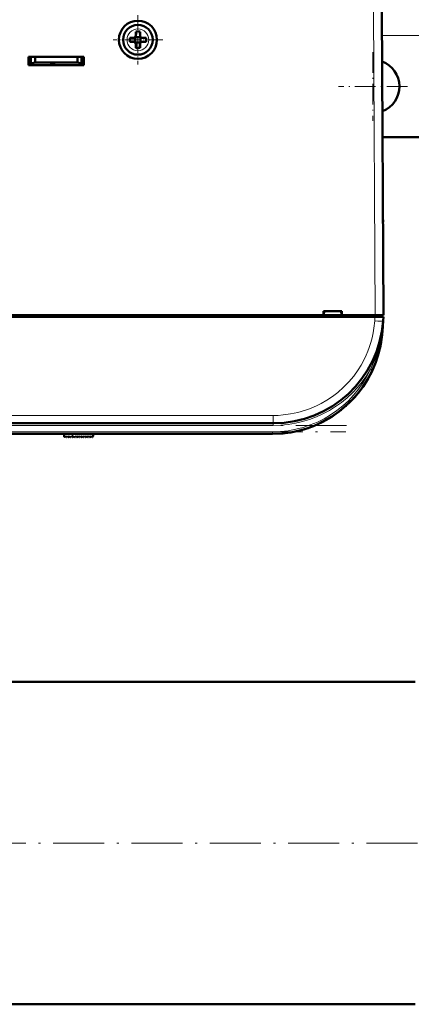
# Model space of a CAD drawing. Extents: x -1358 to 1757, y -1516 to 612.
# Tile 7 of 82: x 323 to 416, y -1511 to -1279. Entities that reach past the tile are written whole.
import ezdxf

# ---------------------------------------------------------------- set-up
doc = ezdxf.new("R2010")
doc.units = 0
doc.linetypes.add('DASHDOT', pattern=[18.5, 12, -3, 0.5, -3])

msp = doc.modelspace()

# ---------------------------------------------------------------- linework, layer by layer
at = {"color": 7, "linetype": 'DASHDOT', "lineweight": 18, "ltscale": 0.292499}
msp.add_line((351.29, -1277.67), (351.29, -1289.37), dxfattribs=at)
at = {"color": 7, "lineweight": 18}
for p, q in [((406.91, -1276.47), (407.29, -1348.52)), ((351.31, -1280.95), (351.29, -1280.95)), ((436.79, -1282.52), (408.94, -1282.52)), ((348.72, -1283.5), (348.72, -1283.52)), ((353.86, -1283.55), (353.86, -1283.52)), ((351.27, -1286.09), (351.29, -1286.09)), ((407.2, -1349.84), (407.27, -1348.92)), ((407.3, -1348.52), (407.3, -1348.92)), ((409.2, -1349.89), (409.2, -1349.84)), ((406.21, -1361.28), (406.53, -1361.43)), ((406.53, -1361.43), (406.66, -1361.49)), ((210.32, -1372.16), (383.26, -1372.16)), ((383.26, -1372.16), (383.26, -1374.02)), ((383.26, -1374.52), (210.32, -1374.52)), ((383.26, -1374.52), (383.26, -1374.02)), ((210.49, -1376.02), (383.09, -1376.02)), ((335.86, -1377.25), (335.8, -1376.52)), ((383.09, -1376.02), (383.09, -1376.52))]:
    msp.add_line(p, q, dxfattribs=at)
at = {"color": 7, "lineweight": 50}
for p, q in [((408.91, -1276.47), (409.29, -1348.52)), ((350.79, -1281.6), (350.79, -1282.52)), ((351.79, -1281.6), (351.79, -1282.52)), ((350.29, -1283.02), (349.37, -1283.02)), ((350.29, -1284.02), (349.37, -1284.02)), ((350.66, -1282.89), (350.64, -1282.88)), ((350.66, -1284.16), (350.64, -1284.17)), ((351.93, -1282.89), (350.66, -1282.89)), ((350.66, -1284.16), (350.66, -1282.89)), ((351.93, -1284.16), (350.66, -1284.16)), ((350.79, -1285.44), (350.79, -1284.52)), ((351.79, -1285.44), (351.79, -1284.52)), ((351.94, -1282.88), (351.93, -1282.89)), ((351.93, -1282.89), (351.93, -1284.16)), ((351.93, -1284.16), (351.94, -1284.17)), ((352.29, -1283.02), (353.21, -1283.02)), ((353.21, -1284.02), (352.29, -1284.02)), ((325.49, -1289.52), (325.49, -1287.52)), ((325.49, -1287.52), (338.49, -1287.52)), ((325.49, -1289.02), (325.99, -1289.02)), ((338.49, -1289.52), (325.49, -1289.52)), ((325.99, -1287.52), (325.99, -1289.08)), ((325.99, -1289.08), (326.99, -1288.91)), ((325.99, -1289.52), (325.99, -1289.08)), ((330.59, -1289.52), (325.99, -1289.52)), ((326.99, -1288.91), (326.99, -1287.52)), ((326.99, -1288.91), (336.99, -1288.91)), ((330.59, -1289.52), (330.59, -1289.31)), ((330.59, -1289.31), (330.59, -1289.52)), ((331.79, -1289.31), (330.59, -1289.31)), ((330.59, -1289.31), (330.59, -1289.52)), ((331.79, -1289.52), (331.79, -1289.31)), ((337.99, -1289.52), (331.79, -1289.52)), ((336.99, -1287.52), (336.99, -1288.91)), ((336.99, -1288.91), (337.99, -1289.08)), ((337.99, -1287.52), (337.99, -1289.08)), ((337.99, -1289.02), (338.49, -1289.02)), ((337.99, -1289.08), (337.99, -1289.52)), ((338.49, -1287.52), (338.49, -1289.52)), ((426.79, -1306.52), (409.07, -1306.52)), ((409.18, -1326.52), (409.17, -1325.97)), ((395.14, -1348.52), (395.14, -1347.52)), ((395.14, -1347.52), (399.44, -1347.52)), ((395.29, -1347.52), (395.23, -1348.52)), ((395.29, -1347.52), (395.23, -1348.52)), ((399.29, -1347.52), (399.36, -1348.52)), ((399.44, -1347.52), (399.44, -1348.52)), ((407.27, -1348.92), (186.31, -1348.92)), ((300.44, -1348.52), (395.14, -1348.52)), ((395.14, -1348.52), (395.23, -1348.52)), ((395.19, -1348.52), (399.39, -1348.52)), ((399.35, -1348.52), (395.23, -1348.52)), ((399.36, -1348.52), (399.44, -1348.52)), ((399.44, -1348.52), (407.29, -1348.52)), ((407.27, -1348.92), (409.26, -1348.92)), ((407.29, -1348.52), (409.29, -1348.52)), ((407.3, -1348.52), (408.99, -1348.52)), ((408.99, -1348.92), (408.99, -1348.52)), ((409.2, -1349.84), (409.02, -1352.34)), ((409.26, -1348.92), (409.2, -1349.84)), ((407.41, -1359.7), (407.41, -1359.7)), ((407.41, -1359.7), (407.41, -1359.71)), ((406.13, -1362.56), (406.28, -1362.28)), ((406.13, -1362.56), (406.18, -1362.48)), ((399.22, -1370.92), (399.28, -1370.86)), ((399.36, -1370.8), (399.23, -1370.9)), ((399.42, -1370.75), (399.43, -1370.74)), ((400.8, -1369.56), (400.82, -1369.54)), ((399.22, -1370.92), (399.22, -1370.91)), ((383.26, -1374.02), (210.32, -1374.02)), ((383.09, -1376.52), (210.49, -1376.52)), ((333.84, -1377.11), (333.79, -1376.52)), ((334.01, -1377.17), (334.16, -1377.02)), ((334.16, -1377.02), (334.3, -1377.23)), ((334.46, -1377.24), (334.67, -1377.02)), ((334.67, -1377.02), (334.81, -1377.23)), ((334.97, -1377.24), (335.18, -1377.02)), ((335.18, -1377.02), (335.32, -1377.23)), ((335.48, -1377.24), (335.69, -1377.02)), ((335.69, -1377.02), (335.83, -1377.23)), ((336.2, -1377.02), (335.99, -1377.24)), ((336.34, -1377.23), (336.2, -1377.02)), ((336.71, -1377.02), (336.5, -1377.24)), ((336.85, -1377.23), (336.71, -1377.02)), ((337.22, -1377.02), (337.01, -1377.24)), ((337.36, -1377.23), (337.22, -1377.02)), ((337.73, -1377.02), (337.52, -1377.24)), ((337.87, -1377.23), (337.73, -1377.02)), ((338.24, -1377.02), (338.03, -1377.24)), ((338.38, -1377.23), (338.24, -1377.02)), ((338.75, -1377.02), (338.54, -1377.24)), ((338.89, -1377.23), (338.75, -1377.02)), ((339.26, -1377.02), (339.05, -1377.24)), ((339.4, -1377.23), (339.26, -1377.02)), ((339.77, -1377.02), (339.56, -1377.24)), ((339.91, -1377.23), (339.77, -1377.02)), ((340.28, -1377.02), (340.07, -1377.24)), ((340.42, -1377.22), (340.28, -1377.02)), ((340.75, -1377.02), (340.58, -1377.22)), ((340.79, -1376.52), (340.75, -1377.02)), ((416.79, -1435.02), (320.94, -1435.02)), ((416.79, -1511.12), (-143.21, -1511.12))]:
    msp.add_line(p, q, dxfattribs=at)
at = {"color": 7, "linetype": 'DASHDOT', "lineweight": 18, "ltscale": 0.2925}
msp.add_line((357.14, -1283.52), (345.44, -1283.52), dxfattribs=at)
at = {"color": 7, "linetype": 'DASHDOT', "lineweight": 18, "ltscale": 0.40625}
for p, q in [((406.79, -1286.4), (406.79, -1302.65)), ((414.92, -1294.52), (398.67, -1294.52))]:
    msp.add_line(p, q, dxfattribs=at)
at = {"color": 7, "linetype": 'DASHDOT', "lineweight": 18, "ltscale": 0.012015}
msp.add_line((407.3, -1348.48), (407.3, -1348.96), dxfattribs=at)
at = {"color": 7, "linetype": 'DASHDOT', "lineweight": 18}
for p, q in [((400.56, -1374.52), (193.02, -1374.52)), ((193.23, -1376.02), (400.35, -1376.02)), ((472.79, -1473.07), (-199.21, -1473.07))]:
    msp.add_line(p, q, dxfattribs=at)
at = {"color": 7, "linetype": 'DASHDOT', "lineweight": 18, "ltscale": 0.028003}
msp.add_line((335.87, -1377.37), (335.78, -1376.26), dxfattribs=at)
at = {"color": 7, "lineweight": 18}
msp.add_lwpolyline([(383.26, -1372.16), (384.4, -1372.14), (385.57, -1372.05), (387.29, -1371.82), (389.04, -1371.46), (390.89, -1370.92), (391.82, -1370.59), (392.74, -1370.21), (393.65, -1369.8), (394.55, -1369.34), (395.9, -1368.56), (397.22, -1367.69), (398.49, -1366.71), (399.83, -1365.52), (401.09, -1364.23), (402.24, -1362.86), (403.27, -1361.41), (403.98, -1360.27), (404.62, -1359.11), (405.19, -1357.92), (405.57, -1357.02), (405.91, -1356.11), (406.27, -1354.97), (406.58, -1353.84), (406.83, -1352.68), (407.02, -1351.54), (407.2, -1349.84)], dxfattribs=at)
at = {"color": 7, "lineweight": 50}
msp.add_circle((351.29, -1283.52), 4.5, dxfattribs=at)
for centre, radius, start, end in [((351.29, -1283.52), 3.5, 90, 360), ((351.29, -1283.52), 3.5, 360, 90), ((350.29, -1282.52), 0.5, 270, 360), ((351.29, -1298.73), 17.14, 89.9996, 91.6715), ((351.29, -1298.69), 17.1, 88.3267, 90.0022), ((352.29, -1282.52), 0.5, 180, 270), ((366.5, -1283.52), 17.13, 178.3286, 181.6729), ((350.29, -1284.52), 0.5, 0, 90), ((352.29, -1284.52), 0.5, 90, 180), ((336.12, -1283.52), 17.1, 359.9978, 1.6733), ((336.12, -1283.52), 17.1, 358.3267, 0.0022), ((351.29, -1268.32), 17.14, 268.3285, 270.0004), ((351.29, -1268.35), 17.1, 269.9978, 271.6733), ((406.79, -1294.52), 6.25, 291.0742, 69.5245), ((407.18, -1327.02), 2, 0.3, 0.7878), ((383.26, -1348.02), 26, 270, 356), ((383.09, -1350.52), 26, 270, 356), ((383.01, -1350.51), 26.08, 346.9169, 352.1515), ((382.78, -1350.49), 26.31, 352.5155, 355.9841), ((383.09, -1350.52), 26, 270, 344.3815), ((383.09, -1350.52), 26, 313.5793, 331.8315), ((383.13, -1350.54), 25.95, 332.4099, 334.5584), ((383.13, -1350.54), 25.95, 332.4099, 334.5584), ((383.37, -1350.83), 25.58, 311.6184, 312.943), ((333.94, -1377.1), 0.1, 185, 315), ((334.38, -1377.17), 0.1, 215, 315), ((334.89, -1377.17), 0.1, 215, 315), ((335.4, -1377.17), 0.1, 215, 315), ((335.91, -1377.17), 0.1, 215, 315), ((336.42, -1377.17), 0.1, 215, 315), ((336.93, -1377.17), 0.1, 215, 315), ((337.44, -1377.17), 0.1, 215, 315), ((337.96, -1377.17), 0.1, 215, 315), ((338.47, -1377.17), 0.1, 215, 315), ((338.98, -1377.17), 0.1, 215, 315), ((339.49, -1377.17), 0.1, 215, 315), ((340, -1377.17), 0.1, 215, 315), ((340.5, -1377.16), 0.1, 215, 319.585)]:
    msp.add_arc(centre, radius, start, end, dxfattribs=at)
at = {"color": 7, "lineweight": 18}
for centre, radius, start, end in [((351.29, -1283.52), 2.57, 90, 179.4706), ((351.29, -1283.52), 2.57, 0, 89.4706), ((351.29, -1283.52), 2.57, 180, 269.4706), ((351.29, -1283.52), 2.57, 270, 359.4706), ((358.06, -1346.26), 51.26, 353.1467, 355.997), ((383.14, -1349.28), 26, 332.501, 353.1573), ((383.09, -1350.52), 25.5, 270, 335.0403), ((383.26, -1348.02), 26.5, 270, 329.9738)]:
    msp.add_arc(centre, radius, start, end, dxfattribs=at)
for centre, major_axis, ratio, start_param, end_param in [((407.2, -1349.7), (2, -0.14), 0.069587, 4.717255, 6.283185), ((408.53, -1352.3), (0.499, -0.035), 0.174703, 5.772824, 6.282083)]:
    msp.add_ellipse(centre, major_axis=major_axis, ratio=ratio, start_param=start_param, end_param=end_param, dxfattribs=at)

doc.saveas('drawing.dxf')
